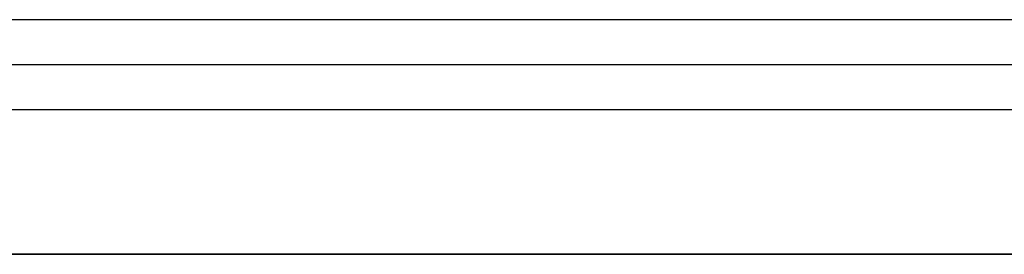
# Model space of a CAD drawing. Header units: millimetres. Extents: x 5411 to 5849, y 1719 to 2519.
# Tile 3 of 247: x 5739 to 5794, y 1719 to 1732. Entities that reach past the tile are written whole.
import ezdxf

# ---------------------------------------------------------------- set-up
doc = ezdxf.new("R2010")
doc.units = ezdxf.units.MM
doc.layers.add('Layer 01', color=7, linetype='Continuous', true_color=0x000000)

# ---------------------------------------------------------------- blocks, each defined once
blk = doc.blocks.new('SHELF_LIBRARY_BRACKETS_400 v2')
at = {"layer": 'Layer 01', "color": 253, "true_color": 0xa0a0a0}
for p, q in [((410.065, 2.5, 42.977), (-9.875, 2.5, 295.302)), ((408.778, 0, 40.834), (-11.162, 0, 293.159)), ((411.353, 0, 45.12), (-8.587, 0, 297.445)), ((410.065, -2.5, 42.977), (-9.875, -2.5, 295.302))]:
    blk.add_line(p, q, dxfattribs=at)
blk = doc.blocks.new('40X80 v5')
at = {"layer": 'Layer 01', "color": 253, "true_color": 0xa0a0a0}
blk.add_line((3968.769, 1453.609, 8), (3968.769, 1853.609, 8), dxfattribs=at)
for points in [[(3968.769, 1853.609), (3968.769, 1653.609), (3968.769, 1453.609)], [(3968.769, 1453.609, 16), (3968.769, 1653.609, 16), (3968.769, 1853.609, 16)]]:
    blk.add_open_spline(points, degree=2, dxfattribs=at)
at = {"layer": 'Layer 01', "rotation": 270.0000000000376}
blk.add_blockref('SHELF_LIBRARY_BRACKETS_400 v2', (3979.269, 1858.599, 12.566), dxfattribs=at)

msp = doc.modelspace()

# ---------------------------------------------------------------- block references
at = {"layer": 'Layer 01', "rotation": 89.99999999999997}
msp.add_blockref('40X80 v5', (7292.274, -2250, 1120), dxfattribs=at)

doc.saveas('drawing.dxf')
